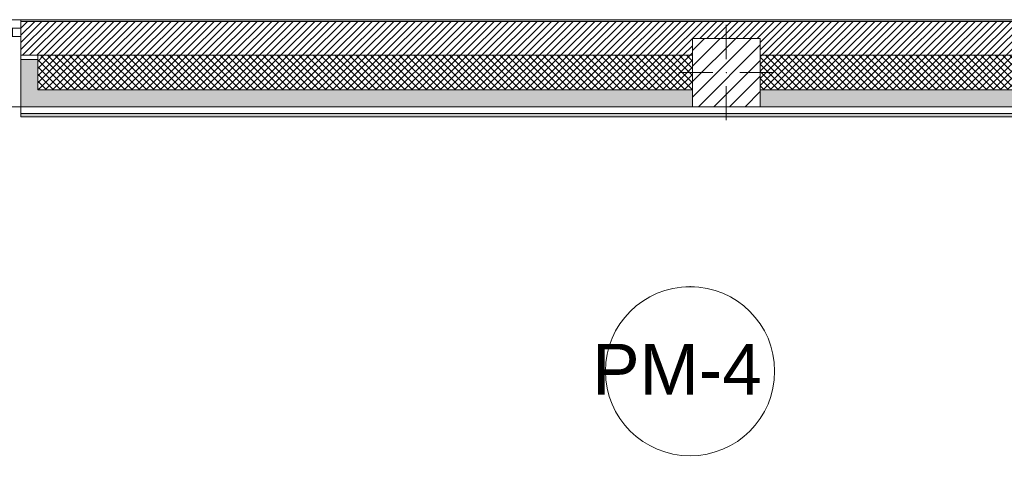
# Model space of a CAD drawing. Header units: millimetres. Extents: x -30280 to 19093, y -18706 to 4378.
# Tile 44 of 206: x -25886 to -20067, y 1762 to 4378. Entities that reach past the tile are written whole.
import ezdxf

# ---------------------------------------------------------------- set-up
doc = ezdxf.new("R2010")
doc.units = ezdxf.units.MM
doc.header["$MEASUREMENT"] = 0
doc.linetypes.add('Wipeout_Contour', pattern=[1000, 0, -1000])
for name, color, linetype in [('02_ACAB_Anotacio Portes', 7, 'Continuous'), ('10_ESTR_Pilars', 7, 'Continuous'), ('12_FAÇ_Façana', 7, 'Continuous'), ('Nuevo_08_E_Envans secs', 7, 'Continuous'), ('Ventanas Archicad', 7, 'Continuous')]:
    doc.layers.add(name, color=color, linetype=linetype)
for name, color, linetype, lineweight in [('02_ACAB_Anotacio Portes_Pluma_Nº__46', 5, 'Continuous', 5), ('10_ESTR_Pilars_Pluma_Nº__20', 1, 'Continuous', 5), ('10_ESTR_Pilars_Pluma_Nº__28', 7, 'Continuous', 20), ('10_ESTR_Pilars_Pluma_Nº__42', 8, 'Continuous', 25), ('12_FAÇ_Façana_Pluma_Nº__2', 8, 'Continuous', 5), ('12_FAÇ_Façana_Pluma_Nº__7', 7, 'Continuous', 5), ('Nuevo_08_E_Envans secs_Pluma_Nº__7', 7, 'Continuous', 5), ('Ventanas Archicad_Pluma_Nº__7', 7, 'Continuous', 5)]:
    doc.layers.add(name, color=color, linetype=linetype, lineweight=lineweight)
for name, color, linetype, lineweight, true_color in [('12_FAÇ_Façana_Pluma_Nº__102', 7, 'Continuous', 5, 0xcccccc), ('12_FAÇ_Façana_Pluma_Nº__174', 7, 'Continuous', 13, 0xe4ad2c), ('12_FAÇ_Façana_Pluma_Nº__176', 7, 'Continuous', 15, 0x93a0c6), ('12_FAÇ_Façana_Pluma_Nº__43', 7, 'Continuous', 5, 0xa4a4a6), ('Nuevo_08_E_Envans secs_Pluma_Nº__176', 7, 'Continuous', 15, 0x93a0c6), ('Ventanas Archicad_Pluma_Nº__23', 7, 'Continuous', 5, 0xa4a4a6), ('Ventanas Archicad_Pluma_Nº__3', 7, 'Continuous', 5, 0xa4a4a4), ('Ventanas Archicad_Pluma_Nº__43', 7, 'Continuous', 5, 0xa4a4a6)]:
    doc.layers.add(name, color=color, linetype=linetype, lineweight=lineweight, true_color=true_color)
doc.styles.add('Estilo_Generado_1', font='arial.ttf')
pattern_1 = [(45, (0, 0), (-21.213203, 21.213203), []), (135, (0, 0), (21.213203, 21.213203), [])]

# ---------------------------------------------------------------- blocks, each defined once
blk = doc.blocks.new('Ventana Vertical Multi-Faja 27_4')
at = {"layer": 'Ventanas Archicad_Pluma_Nº__23', "color": 253, "linetype": 'Continuous', "lineweight": 5, "true_color": 0xa4a4a6}
for p, q in [((-600, 0), (-550, 0)), ((-550, 0), (-550, -50)), ((550, -50), (550, 0)), ((550, 0), (600, 0)), ((-550, -50), (-600, -50)), ((600, -50), (550, -50))]:
    blk.add_line(p, q, dxfattribs=at)
at = {"layer": 'Ventanas Archicad_Pluma_Nº__3', "color": 253, "linetype": 'Continuous', "lineweight": 5, "true_color": 0xa4a4a4}
for p, q in [((-600, 50), (600, 50)), ((-550, 0), (550, 0)), ((-550, -25), (550, -25)), ((550, -50), (-550, -50)), ((-600, -465), (600, -465))]:
    blk.add_line(p, q, dxfattribs=at)
at = {"layer": 'Ventanas Archicad_Pluma_Nº__43', "color": 253, "linetype": 'Continuous', "lineweight": 5, "true_color": 0xa4a4a6}
for p, q in [((-600, -160), (-600, -185)), ((600, -160), (600, -185))]:
    blk.add_line(p, q, dxfattribs=at)
at = {"layer": 'Ventanas Archicad_Pluma_Nº__7', "color": 7, "linetype": 'Continuous', "lineweight": 5}
for p, q in [((-600, 50), (-600, 40)), ((-600, 40), (-600, 0)), ((-600, 0), (-600, -50)), ((-600, 0), (-600, -50)), ((600, 50), (600, 40)), ((600, 40), (600, 0)), ((600, 0), (600, -50)), ((600, 0), (600, -50)), ((-600, -50), (-600, -160)), ((600, -50), (600, -160)), ((-600, -185), (-600, -365)), ((-600, -185), (-600, -365)), ((600, -185), (600, -365)), ((600, -185), (600, -365)), ((-600, -365), (-600, -465)), ((-600, -365), (-600, -465)), ((600, -365), (600, -465)), ((600, -365), (600, -465))]:
    blk.add_line(p, q, dxfattribs=at)
blk = doc.blocks.new('Muro_3_1', base_point=(11882.6, 4378.5))
at = {"layer": '12_FAÇ_Façana', "linetype": 'Continuous', "lineweight": 0, "true_color": 0x000000}
h = blk.add_hatch(dxfattribs=at)
h.set_pattern_fill('Yeso_0001', color=18, style=0, pattern_type=2)
h.set_pattern_definition([(0, (0, 0), (0, 75), [0, -75])])
h.paths.add_polyline_path([(-25879.1, 4168.5), (-25879.1, 4143.5), (-25779.1, 4143.5), (-25779.1, 4168.5)])
at = {"layer": '12_FAÇ_Façana_Pluma_Nº__102', "linetype": 'Continuous', "lineweight": 0, "true_color": 0xe5e5e5}
for points in [[(-25779.1, 3963.5), (-25779.1, 4143.5), (-25879.1, 4143.5), (-25879.1, 3863.5)], [(-25779.1, 3963.5), (-25879.1, 3863.5), (-21909.8, 3863.5), (-21909.8, 3963.5)], [(-21509.8, 3863.5), (-18909.8, 3863.5), (-18909.8, 3963.5), (-21509.8, 3963.5)]]:
    blk.add_hatch(color=254, dxfattribs=at).paths.add_polyline_path(points)
at = {"layer": '12_FAÇ_Façana_Pluma_Nº__174', "linetype": 'Continuous', "lineweight": 13, "true_color": 0xe4ad2c}
h = blk.add_hatch(dxfattribs=at)
h.set_pattern_fill('SATE_Aislamiento_0001', color=42, style=0, pattern_type=2)
h.set_pattern_definition(pattern_1)
h.paths.add_polyline_path([(-21909.8, 4168.5), (-25779.1, 4168.5), (-25779.1, 4143.5), (-25779.1, 3963.5), (-21909.8, 3963.5)])
h = blk.add_hatch(dxfattribs=at)
h.set_pattern_fill('SATE_Aislamiento_0001', color=42, style=0, pattern_type=2)
h.set_pattern_definition(pattern_1)
h.paths.add_polyline_path([(-21509.8, 3963.5), (-18909.8, 3963.5), (-18909.8, 4168.5), (-21509.8, 4168.5)])
at = {"layer": '12_FAÇ_Façana_Pluma_Nº__176', "linetype": 'Continuous', "lineweight": 0, "true_color": 0x495063}
blk.add_hatch(color=251, dxfattribs=at).paths.add_polyline_path([(-25879.1, 4368.5), (-1110.5, 4368.5), (-1110.5, 4378.5), (-25879.1, 4378.5)])
at = {"layer": '12_FAÇ_Façana_Pluma_Nº__2', "linetype": 'Continuous', "lineweight": 5}
h = blk.add_hatch(dxfattribs=at)
h.set_pattern_fill('Ceramic_0001', color=8, style=0, pattern_type=2)
h.set_pattern_definition([(45, (0, 0), (-21.213203, 21.213203), [])])
h.paths.add_polyline_path([(-1110.5, 4368.5), (-25879.1, 4368.5), (-25879.1, 4168.5), (-21909.8, 4168.5), (-21909.8, 4268), (-21509.8, 4268), (-21509.8, 4168.5), (-18909.8, 4168.5), (-18909.8, 4268), (-18509.8, 4268), (-18509.8, 4168.5), (-7400.5, 4168.5), (-7400.5, 4268), (-7000.5, 4268), (-7000.5, 4168.5), (-2000.5, 4168.5), (-2000.5, 4268), (-1600.5, 4268), (-1600.5, 4168.5), (-1110.5, 4168.5)])
at = {"layer": '12_FAÇ_Façana_Pluma_Nº__43', "color": 253, "linetype": 'Continuous', "lineweight": 5, "true_color": 0xa4a4a6}
for p, q in [((-25879.1, 4168.5), (-25879.1, 4143.5)), ((-25779.1, 4168.5), (-25879.1, 4168.5)), ((-25879.1, 4143.5), (-25779.1, 4143.5)), ((-25779.1, 4143.5), (-25779.1, 4168.5))]:
    blk.add_line(p, q, dxfattribs=at)
at = {"layer": '12_FAÇ_Façana_Pluma_Nº__7', "color": 7, "linetype": 'Continuous', "lineweight": 5}
for p, q in [((-25879.1, 4378.5), (-25879.1, 4368.5)), ((-1110.5, 4368.5), (-25879.1, 4368.5)), ((-25879.1, 4368.5), (-25879.1, 4328.5)), ((-25879.1, 4328.5), (-25879.1, 4278.5)), ((-25879.1, 4278.5), (-25879.1, 4168.5)), ((-25879.1, 4143.5), (-25879.1, 3963.5)), ((-25879.1, 4143.5), (-25879.1, 3963.5)), ((-21909.8, 4168.5), (-25779.1, 4168.5)), ((-25779.1, 3963.5), (-25779.1, 4143.5)), ((-18909.8, 4168.5), (-21509.8, 4168.5)), ((-25879.1, 3963.5), (-25879.1, 3863.5)), ((-25879.1, 3963.5), (-25879.1, 3863.5)), ((-25779.1, 3963.5), (-21909.8, 3963.5)), ((-21509.8, 3963.5), (-18909.8, 3963.5))]:
    blk.add_line(p, q, dxfattribs=at)
at = {"layer": '12_FAÇ_Façana_Pluma_Nº__7', "color": 7, "linetype": 'Continuous', "lineweight": 5, "flags": 128}
for points in [[(-1110.5, 4378.5), (-25879.1, 4378.5)], [(-25879.1, 3863.5), (-21909.8, 3863.5)], [(-21509.8, 3863.5), (-18909.8, 3863.5)]]:
    blk.add_lwpolyline(points, dxfattribs=at)
at = {"layer": 'Ventanas Archicad', "color": 253, "linetype": 'Continuous', "lineweight": 5, "true_color": 0xa4a4a6, "zscale": 1000}
blk.add_blockref('Ventana Vertical Multi-Faja 27_4', (-26479.1, 4328.5), dxfattribs=at)
blk = doc.blocks.new('Muro_157_1', base_point=(-25879.1, 3803.5))
at = {"layer": 'Nuevo_08_E_Envans secs_Pluma_Nº__176', "linetype": 'Continuous', "lineweight": 0, "true_color": 0x495063}
blk.add_hatch(color=251, dxfattribs=at).paths.add_polyline_path([(-25879.1, 3803.5), (-18871.1, 3803.5), (-18871.1, 3823.5), (-25879.1, 3823.5)])
at = {"layer": 'Nuevo_08_E_Envans secs_Pluma_Nº__7', "color": 7, "linetype": 'Continuous', "lineweight": 5}
blk.add_line((-25879.1, 3823.5), (-18871.1, 3823.5), dxfattribs=at)
at = {"layer": 'Nuevo_08_E_Envans secs_Pluma_Nº__7', "color": 7, "linetype": 'Continuous', "lineweight": 5, "flags": 128}
for points in [[(-21909.8, 3863.5), (-25879.1, 3863.5)], [(-25879.1, 3863.5), (-25879.1, 3803.5)], [(-18909.8, 3863.5), (-21509.8, 3863.5)], [(-25879.1, 3803.5), (-18871.1, 3803.5)]]:
    blk.add_lwpolyline(points, dxfattribs=at)
blk = doc.blocks.new('Pilar_35_1', base_point=(-21709.8, 4065.7))
at = {"color": 254, "linetype": 'Wipeout_Contour', "lineweight": 0, "ltscale": 88352.480764}
blk.add_wipeout([(-21909.8, 3863.5), (-21509.8, 3863.5), (-21509.8, 4268), (-21909.8, 4268)], dxfattribs=at).dxf.layer = '10_ESTR_Pilars'
at = {"layer": '10_ESTR_Pilars_Pluma_Nº__42', "linetype": 'Continuous', "lineweight": 25}
h = blk.add_hatch(dxfattribs=at)
h.set_pattern_fill('00_GCT_trama_45º_e1_400__05', color=8, style=0, pattern_type=2)
h.set_pattern_definition([(45, (0, 0), (-45.96194, 45.96194), [])])
h.paths.add_polyline_path([(-21909.8, 3863.5), (-21509.8, 3863.5), (-21509.8, 4268), (-21909.8, 4268)])
at = {"layer": '10_ESTR_Pilars_Pluma_Nº__20', "color": 1, "linetype": 'Continuous', "lineweight": 5}
for p, q in [((-21709.8, 4145.7), (-21709.8, 4348)), ((-21789.8, 4065.7), (-21989.8, 4065.7)), ((-21629.8, 4065.7), (-21429.8, 4065.7)), ((-21709.8, 3985.7), (-21709.8, 3783.5))]:
    blk.add_line(p, q, dxfattribs=at)
blk.add_point((-21709.8, 4065.7), dxfattribs=at)
at = {"layer": '10_ESTR_Pilars_Pluma_Nº__28', "color": 7, "linetype": 'Continuous', "lineweight": 20, "flags": 128}
blk.add_lwpolyline([(-21909.8, 3863.5), (-21509.8, 3863.5), (-21509.8, 4268), (-21909.8, 4268)], close=True, dxfattribs=at)
blk = doc.blocks.new('Etiqueta_17_1', base_point=(-21924.2, 2801.4))
at = {"color": 254, "linetype": 'Wipeout_Contour', "lineweight": 0, "ltscale": 749599.711808}
blk.add_wipeout([(-22424.2, 2300.4), (-22424.2, 2300.4), (-22413.3, 2196.4), (-22381, 2097), (-22328.7, 2006.5), (-22258.8, 1928.8), (-22174.2, 1867.3), (-22078.7, 1824.8), (-21976.5, 1803.1), (-21871.9, 1803.1), (-21769.7, 1824.8), (-21674.2, 1867.3), (-21589.6, 1928.8), (-21519.7, 2006.5), (-21467.4, 2097), (-21435.1, 2196.4), (-21424.2, 2300.4), (-21424.2, 2300.4), (-21424.2, 2300.4), (-21435.1, 2404.3), (-21467.4, 2503.7), (-21519.7, 2594.2), (-21589.6, 2671.9), (-21674.2, 2733.4), (-21769.7, 2775.9), (-21871.9, 2797.6), (-21976.5, 2797.6), (-22078.7, 2775.9), (-22174.2, 2733.4), (-22258.8, 2671.9), (-22328.7, 2594.2), (-22381, 2503.7), (-22413.3, 2404.3)], dxfattribs=at).dxf.layer = '02_ACAB_Anotacio Portes'
at = {"layer": '02_ACAB_Anotacio Portes_Pluma_Nº__46', "color": 5, "linetype": 'Continuous', "lineweight": 5}
for p, q in [((-21924.2, 2802.3), (-21924.2, 2800.5)), ((-21924.2, 2800.5), (-21924.2, 2800.4))]:
    blk.add_line(p, q, dxfattribs=at)
at = {"layer": '02_ACAB_Anotacio Portes_Pluma_Nº__46', "color": 5, "linetype": 'Continuous', "lineweight": 5, "flags": 128}
blk.add_lwpolyline([(-22424.2, 2300.4, 1), (-21424.2, 2300.4, 1)], format="xyb", close=True, dxfattribs=at)
at = {"layer": '02_ACAB_Anotacio Portes_Pluma_Nº__46', "color": 5, "lineweight": 5, "insert": (-21924.2, 2462), "char_height": 300, "attachment_point": 2, "style": 'Estilo_Generado_1'}
blk.add_mtext('\\A1;{\\pqc;\\pt0,46000;\\fArial|b0|i0|c0|p0;\\W1.000000;PM-4\\fArial|b0|i0|c0|p0;\\W1.000000;\\A1{\\H.66x;\\S^  ;}\\fArial|b0|i0|c0|p0;\\W1.000000;\\fArial|b0|i0|c0|p0;\\W1.000000;\\A1{\\H.66x;\\S^  ;}\\fArial|b0|i0|c0|p0;\\W1.000000; \\fArial|b0|i0|c0|p0;\\W1.000000;\\fArial|b0|i0|c0|p0;\\W1.000000;\\fArial|b0|i0|c0|p0;\\W1.000000;\\fArial|b0|i0|c0|p0;\\W1.000000;\\fArial|b0|i0|c0|p0;\\W1.000000;\\fArial|b0|i0|c0|p0;\\W1.000000;\\fArial|b0|i0|c0|p0;\\W1.000000;\\fArial|b0|i0|c0|p0;\\W1.000000;\\fArial|b0|i0|c0|p0;\\W1.000000;\\fArial|b0|i0|c0|p0;\\W1.000000;\\fArial|b0|i0|c0|p0;\\W1.000000;\\fArial|b0|i0|c0|p0;\\W1.000000;\\fArial|b0|i0|c0|p0;\\W1.000000;\\fArial|b0|i0|c0|p0;\\W1.000000;\\fArial|b0|i0|c0|p0;\\W1.000000;\\fArial|b0|i0|c0|p0;\\W1.000000;\\fArial|b0|i0|c0|p0;\\W1.000000;\\fArial|b0|i0|c0|p0;\\W1.000000;\\fArial|b0|i0|c0|p0;\\W1.000000;\\fArial|b0|i0|c0|p0;\\W1.000000;\\fArial|b0|i0|c0|p0;\\W1.000000;\\fArial|b0|i0|c0|p0;\\W1.000000;\\fArial|b0|i0|c0|p0;\\W1.000000;\\fArial|b0|i0|c0|p0;\\W1.000000;\\fArial|b0|i0|c0|p0;\\W1.000000;\\fArial|b0|i0|c0|p0;\\W1.000000;\\fArial|b0|i0|c0|p0;\\W1.000000;\\fArial|b0|i0|c0|p0;\\W1.000000;\\fArial|b0|i0|c0|p0;\\W1.000000;\\fArial|b0|i0|c0|p0;\\W1.000000;\\fArial|b0|i0|c0|p0;\\W1.000000;\\fArial|b0|i0|c0|p0;\\W1.000000;\\fArial|b0|i0|c0|p0;\\W1.000000;\\fArial|b0|i0|c0|p0;\\W1.000000;\\fArial|b0|i0|c0|p0;\\W1.000000;\\fArial|b0|i0|c0|p0;\\W1.000000;\\fArial|b0|i0|c0|p0;\\W1.000000;\\fArial|b0|i0|c0|p0;\\W1.000000;\\fArial|b0|i0|c0|p0;\\W1.000000;\\fArial|b0|i0|c0|p0;\\W1.000000;\\fArial|b0|i0|c0|p0;\\W1.000000;\\fArial|b0|i0|c0|p0;\\W1.000000;\\fArial|b0|i0|c0|p0;\\W1.000000;}', dxfattribs=at)

msp = doc.modelspace()

# ---------------------------------------------------------------- block references
at = {"layer": '02_ACAB_Anotacio Portes', "color": 5, "linetype": 'Continuous', "lineweight": 5}
msp.add_blockref('Etiqueta_17_1', (-21924.2, 2801.4), dxfattribs=at)
at = {"layer": '12_FAÇ_Façana', "color": 7, "lineweight": 20}
msp.add_blockref('Muro_3_1', (11882.6, 4378.5), dxfattribs=at)
at = {"layer": 'Nuevo_08_E_Envans secs', "color": 7, "lineweight": 20}
msp.add_blockref('Muro_157_1', (-25879.1, 3803.5), dxfattribs=at)

# ---------------------------------------------------------------- next in the draw order: block references
at = {"layer": '10_ESTR_Pilars', "color": 7, "lineweight": 20}
msp.add_blockref('Pilar_35_1', (-21709.8, 4065.7), dxfattribs=at)

doc.saveas('drawing.dxf')
